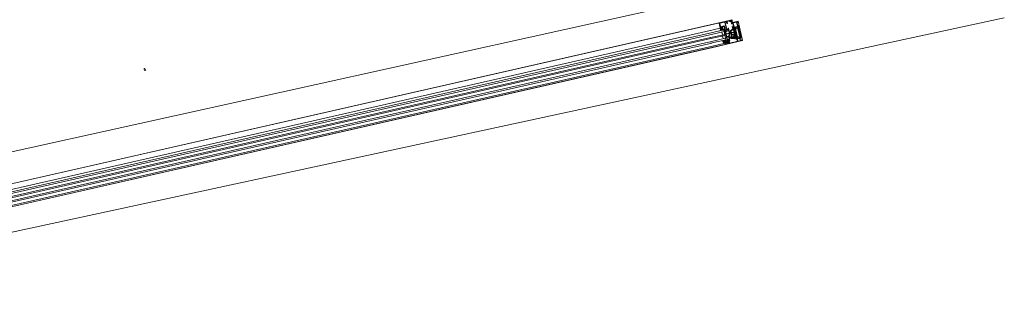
# Model space of a CAD drawing. Header units: millimetres. Extents: x -1662057 to -197461, y -941126 to 63888.
# Tile 155 of 209: x -1586002 to -1582296, y -316841 to -315755. Entities that reach past the tile are written whole.
import ezdxf

# ---------------------------------------------------------------- set-up
doc = ezdxf.new("R2010")
doc.units = ezdxf.units.MM
doc.layers.get('0').update_dxf_attribs({"linetype": 'CONTINUOUS'})
for name, color, linetype, lineweight in [('A-DETL-GENF', 92, 'CONTINUOUS', 5), ('A-GLAZ', 151, 'CONTINUOUS', 5), ('A-Wall', 252, 'CONTINUOUS', 0)]:
    doc.layers.add(name, color=color, linetype=linetype, lineweight=lineweight)

# ---------------------------------------------------------------- blocks, each defined once
blk = doc.blocks.new('Schueco_AWS-75-BS-SI__Family-01 - Logs - vitrīna 3 - pagrieziena daļa 1-3450264-Pirmā stāva plāns uz atzīmes 0_000 M1-150')
at = {"layer": 'A-DETL-GENF'}
for p, q in [((-2140, 102.5), (-2140, 27.5)), ((-2140, 102.5), (-2140, 27.5)), ((-2140, 102.5), (-2140, 27.5)), ((2140, 102.5), (-2140, 102.5)), ((2025, 102.5), (-2025, 102.5)), ((2025, 97.5), (-2025, 97.5)), ((2025, 85.5), (-2025, 85.5)), ((2025, 79.5), (-2025, 79.5)), ((2025, 68.5), (-2025, 68.5)), ((2025, 64.5), (-2025, 64.5)), ((2025, 53.5), (-2025, 53.5)), ((2025, 47.5), (-2025, 47.5)), ((2025, 38.5), (-2025, 38.5)), ((-2140, 27.5), (-2119, 27.5)), ((-2119, 17.5), (2119, 17.5)), ((2025, 17.5), (-2025, 17.5))]:
    blk.add_line(p, q, dxfattribs=at)
at = {"layer": 'A-GLAZ'}
for p, q in [((-2139.8, 91.5), (-2139.8, 90)), ((-2139.8, 89), (-2139.8, 87.1)), ((-2139.8, 51.2), (-2139.8, 86.3)), ((-2139.6, 89.7), (-2139.6, 89.3)), ((-2139.5, 86.8), (-2138.5, 86.8)), ((-2133.6, 92), (-2139.3, 92)), ((-2139.3, 86.8), (-2138.5, 86.8)), ((-2138.5, 84), (-2138.5, 75.1)), ((-2138.2, 87.1), (-2138.2, 89.5)), ((-2138.2, 87.1), (-2138.2, 89.5)), ((-2136.7, 84.5), (-2138, 84.5)), ((-2138, 74.6), (-2136.7, 74.6)), ((-2137.7, 90), (-2134.2, 90)), ((-2137.7, 90), (-2133.8, 90)), ((-2137.3, 100.7), (-2134.1, 100.7)), ((-2136.2, 75.1), (-2136.2, 84)), ((-2134.9, 85.9), (-2134.9, 51.6)), ((-2133.5, 88.5), (-2134.8, 86.2)), ((-2133.1, 99.7), (-2133.1, 92.5)), ((-2132.9, 82.3), (-2132.9, 55.3)), ((-2131.6, 92.2), (-2131.6, 100.4)), ((-2125.4, 83.8), (-2131.4, 83.8)), ((-2131.1, 100.9), (-2122.9, 100.9)), ((-2122.9, 91.7), (-2131.1, 91.7)), ((-2129.8, 90), (-2129, 90)), ((-2124, 86.2), (-2125.3, 88.5)), ((-2125, 90), (-2121.1, 90)), ((-2124.6, 90), (-2121.1, 90)), ((-2123.9, 51.6), (-2123.9, 85.9)), ((-2123.9, 55.3), (-2123.9, 82.3)), ((-2122.6, 84), (-2122.6, 75.1)), ((-2122.4, 100.4), (-2122.4, 92.2)), ((-2120.8, 84.5), (-2122.1, 84.5)), ((-2122.1, 74.6), (-2120.8, 74.6)), ((-2120.9, 92.4), (-2120.9, 99.1)), ((-2120.6, 89.5), (-2120.6, 87.1)), ((-2120.6, 89.5), (-2120.6, 87.1)), ((-2119.5, 91.9), (-2120.4, 91.9)), ((-2120.3, 86.8), (-2119.5, 86.8)), ((-2120.3, 86.8), (-2119.3, 86.8)), ((-2120.3, 75.1), (-2120.3, 84)), ((-2119.2, 89.3), (-2119.2, 89.7)), ((-2119, 90), (-2119, 91.4)), ((-2119, 87.1), (-2119, 89)), ((-2119, 86.3), (-2119, 85.5)), ((-2119, 82.8), (-2119, 79.8)), ((-2119, 77.1), (-2119, 51.2)), ((-2118.8, 85.3), (-2114.7, 85.3)), ((-2114.7, 77.3), (-2118.8, 77.3)), ((-2118.3, 90.7), (-2118.3, 91.2)), ((-2118.3, 80.9), (-2118.3, 81.6)), ((-2114.8, 88.8), (-2118, 90.2)), ((-2117.8, 82.5), (-2116.5, 83.3)), ((-2116.5, 79.2), (-2117.8, 80)), ((-2117.8, 76.4), (-2114.5, 76.4)), ((-2114.9, 81.8), (-2116.3, 81.9)), ((-2116.3, 80.7), (-2114.9, 80.8)), ((-2114.2, 84.8), (-2114.2, 83.9)), ((-2114.2, 78.6), (-2114.2, 77.8)), ((-2112.2, 82.9), (-2112.2, 86.5)), ((-2112.2, 79.7), (-2112.2, 75.9)), ((-2105.4, 82.4), (-2111.7, 82.4)), ((-2105.5, 80.2), (-2111.7, 80.2)), ((-2111.5, 86.9), (-2105.2, 84.2)), ((-2105.3, 74.1), (-2105, 79.6)), ((-2104.9, 83.7), (-2104.9, 82.8)), ((-2102.4, 82.3), (-2102.9, 70.8)), ((-2096.8, 82.5), (-2101.9, 82.8)), ((-2099.8, 61.4), (-2094.7, 77.1)), ((-2096.2, 80.6), (-2098.5, 80)), ((-2098.4, 79.7), (-2094.5, 79.7)), ((-2095.2, 77.7), (-2098.4, 77.7)), ((-2096.8, 66.1), (-2094.1, 74.4)), ((-2095.6, 82.4), (-2095.6, 81.3)), ((-2094, 80.2), (-2094, 85.5)), ((-2093.9, 86.4), (-2093, 91.7)), ((-2093.6, 74.7), (-2085.9, 74.7)), ((-2092.4, 76.8), (-2092.4, 85.2)), ((-2091.9, 85.7), (-2086.1, 85.7)), ((-2086.1, 76.3), (-2091.9, 76.3)), ((-2091.1, 98.1), (-2089.2, 95.8)), ((-2091, 88.8), (-2091, 88.5)), ((-2088.4, 97.2), (-2090, 99.1)), ((-2090, 87.5), (-2085, 87.5)), ((-2089, 95), (-2084.3, 95)), ((-2085.6, 85.2), (-2085.6, 76.8)), ((-2085.4, 74.2), (-2085.4, 65.9)), ((-2085, 92.4), (-2085, 92.8)), ((-2084.2, 92.2), (-2084.8, 92.2)), ((-2084, 94.7), (-2084, 92.4)), ((-2084, 86.5), (-2084, 55)), ((-2083.6, 98.2), (-2083.6, 98)), ((-2082.6, 98.7), (-2083.1, 98.7)), ((-2083.1, 97.5), (-2080.3, 97.5)), ((-2082.1, 100), (-2082.1, 99.2)), ((-2072.5, 89.2), (-2080.7, 89.2)), ((-2020, 79.5), (-2080, 79.5)), ((-2079.8, 101), (-2075.8, 101)), ((-2079.8, 92.8), (-2075.5, 92.8)), ((-2077.1, 88.5), (-2075.2, 88.5)), ((-2075.3, 97.5), (-2074, 97.5)), ((-2075.2, 90.6), (-2075.2, 92.2)), ((-2075, 92.3), (-2075, 91)), ((-2073.2, 90.3), (-2074.9, 90.3)), ((-2074.5, 90.5), (-2073.5, 90.5)), ((-2074, 102.5), (-2020, 102.5)), ((-2074, 97.5), (-2020, 97.5)), ((-2073.5, 98), (-2073.5, 102)), ((-2073, 91), (-2073, 92)), ((-2072.9, 92), (-2072.9, 90.6)), ((-2071, 92.3), (-2072.6, 92.3)), ((-2072.5, 92.5), (-2071.5, 92.5)), ((-2071.8, 89.8), (-2072, 89.5)), ((-2069.8, 90), (-2071.4, 90)), ((-2071, 93), (-2071, 93.3)), ((-2070.7, 93.2), (-2070.7, 92.6)), ((-2139.8, 48.5), (-2139.8, 50.4)), ((-2139.8, 43), (-2139.8, 47.5)), ((-2139.6, 47.8), (-2139.6, 48.2)), ((-2139.5, 50.7), (-2138.5, 50.7)), ((-2138.5, 50.7), (-2139.3, 50.7)), ((-2138.5, 73.1), (-2138.5, 64.4)), ((-2138.5, 62.4), (-2138.5, 53.6)), ((-2138.2, 48), (-2138.2, 50.4)), ((-2138.2, 50.4), (-2138.2, 48)), ((-2136.7, 73.6), (-2138, 73.6)), ((-2138, 63.9), (-2136.7, 63.9)), ((-2136.7, 62.9), (-2138, 62.9)), ((-2138, 53.1), (-2136.7, 53.1)), ((-2134.2, 47.5), (-2137.7, 47.5)), ((-2137.7, 47.5), (-2133.8, 47.5)), ((-2136, 45.5), (-2137.3, 45.5)), ((-2136.2, 64.4), (-2136.2, 73.1)), ((-2136.2, 53.6), (-2136.2, 62.4)), ((-2135, 37.5), (-2135, 44.5)), ((-2134.8, 51.3), (-2133.5, 49)), ((-2133.5, 29.6), (-2133.5, 45.3)), ((-2133, 45.8), (-2121, 45.8)), ((-2131.4, 53.8), (-2125.4, 53.8)), ((-2129.8, 47.5), (-2129, 47.5)), ((-2125.3, 49), (-2124, 51.3)), ((-2125, 47.5), (-2121.1, 47.5)), ((-2121.1, 47.5), (-2124.6, 47.5)), ((-2122.6, 73.1), (-2122.6, 64.4)), ((-2122.6, 62.4), (-2122.6, 53.6)), ((-2120.8, 73.6), (-2122.1, 73.6)), ((-2122.1, 63.9), (-2120.8, 63.9)), ((-2120.8, 62.9), (-2122.1, 62.9)), ((-2122.1, 53.1), (-2120.8, 53.1)), ((-2120.6, 50.4), (-2120.6, 48)), ((-2120.6, 48), (-2120.6, 50.4)), ((-2120.5, 45.3), (-2120.5, 29.6)), ((-2120.3, 64.4), (-2120.3, 73.1)), ((-2120.3, 53.6), (-2120.3, 62.4)), ((-2119.5, 50.7), (-2120.3, 50.7)), ((-2120.3, 50.7), (-2119.3, 50.7)), ((-2119.2, 48.2), (-2119.2, 47.8)), ((-2119, 50.4), (-2119, 48.5)), ((-2119, 47.5), (-2119, 47.3)), ((-2119, 44.5), (-2119, 37.5)), ((-2116.7, 45.5), (-2118, 45.5)), ((-2115.9, 73.4), (-2115.9, 66.2)), ((-2115.9, 63), (-2115.9, 53.6)), ((-2114.2, 73.9), (-2115.4, 73.9)), ((-2115.4, 65.7), (-2106.1, 65.7)), ((-2106.3, 63.5), (-2115.4, 63.5)), ((-2115.2, 53.2), (-2106.3, 57.3)), ((-2114.2, 47.5), (-2114.2, 43)), ((-2105.2, 55), (-2114, 50.9)), ((-2111.1, 73.7), (-2105.8, 73.7)), ((-2105.9, 71.5), (-2111.1, 71.5)), ((-2106, 57.7), (-2105.8, 62.9)), ((-2105.6, 66.1), (-2105.4, 70.9)), ((-2103.5, 58.3), (-2103.5, 57.6)), ((-2103, 69), (-2103.4, 60.1)), ((-2102, 58.8), (-2103, 58.8)), ((-2102.9, 59.6), (-2102, 59.6)), ((-2101.9, 69.5), (-2102.5, 69.5)), ((-2102.4, 70.3), (-2101.9, 70.3)), ((-2101.9, 59.5), (-2101.9, 58.9)), ((-2101.8, 70.2), (-2101.8, 69.6)), ((-2099.9, 55), (-2099.9, 60.7)), ((-2096.4, 52.9), (-2099.3, 54.1)), ((-2099, 51.3), (-2099, 53.4)), ((-2098.5, 53.7), (-2096.4, 52.9)), ((-2097.7, 44.5), (-2098.5, 44.5)), ((-2098.3, 57.6), (-2098.3, 61.1)), ((-2098.2, 61.7), (-2097.6, 63.5)), ((-2093.5, 54), (-2097.6, 56.3)), ((-2096.3, 52.7), (-2097.4, 50.3)), ((-2097.2, 50), (-2085.9, 50)), ((-2097.2, 47), (-2097.2, 45)), ((-2097, 51.1), (-2096.3, 52.7)), ((-2096.7, 64.2), (-2086.4, 64.2)), ((-2092.5, 47.5), (-2096.7, 47.5)), ((-2085.9, 65.4), (-2096.3, 65.4)), ((-2086.4, 50), (-2096.3, 50)), ((-2092, 21), (-2092, 47)), ((-2086.2, 56.5), (-2090.5, 54)), ((-2090.2, 20.2), (-2090.2, 47.7)), ((-2089.7, 48.2), (-2086.3, 48.2)), ((-2087.2, 53.1), (-2085.9, 50.9)), ((-2085.8, 47.7), (-2085.8, 34.7)), ((-2085.4, 63.2), (-2085.4, 57.8)), ((-2078.8, 44.9), (-2084.2, 44.9)), ((-2020, 53.5), (-2080, 53.5)), ((-2078.3, 39.1), (-2078.3, 44.4)), ((-2077.6, 35.5), (-2077.6, 38)), ((-2077.1, 38.5), (-2075.8, 38.5)), ((-2076.9, 47), (-2076.7, 46.4)), ((-2075.9, 46.4), (-2075.7, 47)), ((-2075.2, 37.2), (-2075.3, 37.2)), ((-2074.9, 47), (-2074.7, 46.4)), ((-2074.9, 38.8), (-2074.9, 37.5)), ((-2074.1, 39.1), (-2074.1, 37.2)), ((-2073.9, 46.4), (-2073.7, 47)), ((-2073, 39.6), (-2073.6, 39.6)), ((-2072.9, 47), (-2072.7, 46.4)), ((-2072.5, 37.2), (-2072.5, 39.1)), ((-2071.9, 46.4), (-2071.7, 47)), ((-2071.7, 37.5), (-2071.7, 38.8)), ((-2071.3, 37.2), (-2071.4, 37.2)), ((-2070.9, 46.9), (-2070.9, 46.5)), ((-2070.8, 38.5), (-2069.5, 38.5)), ((-2069, 38), (-2069, 19)), ((-2068.3, 38.4), (-2067.9, 44.5)), ((-2068.3, 38.5), (-2020, 38.5)), ((-2067.9, 47.3), (-2065.2, 47.3)), ((-2066.3, 46.3), (-2065.2, 46.5)), ((-2137.3, 29.2), (-2136, 29.2)), ((-2135, 30.2), (-2135, 36.5)), ((-2121, 29.1), (-2133, 29.1)), ((-2119, 36.5), (-2119, 30.5)), ((-2118.7, 22.9), (-2118.1, 26.2)), ((-2116.4, 22.3), (-2118.2, 22.3)), ((-2118, 29.5), (-2116.7, 29.5)), ((-2117.6, 24.8), (-2117.8, 23.6)), ((-2117.6, 23.4), (-2116.2, 23.4)), ((-2113.4, 23.4), (-2117.5, 24.9)), ((-2070.5, 17.5), (-2117.5, 17.5)), ((-2117.3, 25.7), (-2112.2, 23.9)), ((-2117.2, 20.7), (-2116.3, 20.9)), ((-2116.3, 19.6), (-2117.2, 20.3)), ((-2116.5, 19), (-2112.5, 19)), ((-2116.2, 21.1), (-2116.2, 22.2)), ((-2115.7, 22.9), (-2115.7, 22.4)), ((-2115.7, 21.2), (-2115.7, 20.4)), ((-2113.2, 19.4), (-2115.7, 19.4)), ((-2115.6, 22.3), (-2113.4, 22.3)), ((-2115.5, 20.2), (-2113.5, 20.2)), ((-2113.7, 21.6), (-2115.3, 21.6)), ((-2113.3, 22.4), (-2113.3, 23.2)), ((-2113.3, 20.4), (-2113.3, 21.2)), ((-2112.8, 22.2), (-2112.8, 21.1)), ((-2111.8, 22.3), (-2112.7, 22.3)), ((-2112.7, 20.9), (-2111.8, 20.7)), ((-2111.8, 20.4), (-2112.5, 19.7)), ((-2112, 22), (-2109.2, 22)), ((-2111.5, 23), (-2111.5, 22.6)), ((-2110, 20.5), (-2110, 20)), ((-2109.2, 21), (-2109.5, 21)), ((-2109.5, 19.5), (-2098.2, 19.5)), ((-2099, 21.5), (-2099, 26)), ((-2098.5, 26.5), (-2097.7, 26.5)), ((-2098.2, 21), (-2098.5, 21)), ((-2097.7, 20), (-2097.7, 20.5)), ((-2097.2, 26), (-2097.2, 24)), ((-2096.7, 23.5), (-2096.2, 23.5)), ((-2095.7, 23), (-2095.7, 20)), ((-2095.2, 19.5), (-2093.5, 19.5)), ((-2071.7, 19.7), (-2089.7, 19.7)), ((-2084.3, 33.2), (-2071.7, 33.2)), ((-2083.5, 35), (-2078.1, 35)), ((-2075.5, 36.7), (-2074.5, 35.6)), ((-2075.3, 35), (-2071.3, 35)), ((-2074.1, 35.5), (-2072.5, 35.5)), ((-2073.6, 36.7), (-2073, 36.7)), ((-2072.1, 35.6), (-2071.1, 36.7)), ((-2071.2, 32.7), (-2071.2, 20.2)), ((-2070.5, 17.5), (-2020, 17.5))]:
    blk.add_line(p, q, dxfattribs=at)
at = {"layer": 'A-GLAZ', "flags": 128}
for points in [[(-2074, 102.5), (-2140, 102.5), (-2140, 99.1), (-2138.9, 98), (-2138.3, 98), (-2138.3, 99.7)], [(-2133.3, 89.5), (-2133.3, 88.8), (-2134.7, 86.4)], [(-2124.1, 86.4), (-2125.5, 88.8), (-2125.5, 89.5)], [(-2119.9, 100.1), (-2113.9, 100.5), (-2082.6, 100.5)], [(-2116.7, 48.1), (-2118.3, 49), (-2118.3, 75.9)], [(-2114.9, 83), (-2115.7, 82.8), (-2115.7, 83.8), (-2118, 83.8)], [(-2118, 78.8), (-2115.7, 78.8), (-2115.7, 79.8), (-2114.9, 79.6)], [(-2117.6, 91.7), (-2107.7, 87.3), (-2099.7, 84.4), (-2096.4, 83.4)], [(-2116.1, 83.2), (-2116, 82.7), (-2114.2, 82.7), (-2114.2, 87.9)], [(-2114.2, 76.7), (-2114.2, 79.9), (-2116, 79.9), (-2116.1, 79.3)], [(-2101.7, 81.6), (-2098.8, 82), (-2097, 81.7), (-2096.7, 81.7)], [(-2074, 95), (-2083.7, 95), (-2083.7, 94.2), (-2083.4, 93.7), (-2083.4, 92.2), (-2085.3, 92.2), (-2085.3, 92.7), (-2085.8, 92.7), (-2090.1, 89.3)], [(-2088.5, 88.5), (-2085.1, 89.8), (-2082.8, 89.8)], [(-2088.2, 95.4), (-2086.4, 95.8), (-2074.7, 95.8)], [(-2074.1, 97.3), (-2086.5, 97.3), (-2087.9, 97)], [(-2085.2, 93), (-2086, 93), (-2087.7, 92.7)], [(-2079.8, 98), (-2079.8, 98.5), (-2080.8, 98.5), (-2080.8, 100)], [(-2020, 47.5), (-2080, 47.5), (-2080, 85.5), (-2020, 85.5)], [(-2071, 79.5), (-2071, 68.5), (-2080, 68.5), (-2020, 68.5)], [(-2074.8, 100), (-2074.8, 98.5), (-2075.8, 98.5), (-2075.8, 98)], [(-2072.4, 88.5), (-2069.7, 88.2), (-2069.5, 88.2)], [(-2068.2, 90.9), (-2068.6, 92.3), (-2068.8, 93.2)], [(-2138.3, 44.5), (-2138.3, 42), (-2138.8, 42)], [(-2133.3, 48), (-2133.3, 48.7), (-2134.7, 51.1)], [(-2124.1, 51.1), (-2125.5, 48.7), (-2125.5, 48)], [(-2118.7, 47.2), (-2115.7, 47.2), (-2115.7, 48), (-2114.7, 48)], [(-2114.3, 50.5), (-2114.3, 48.5), (-2116, 48.5)], [(-2115.2, 42), (-2115.7, 42), (-2115.7, 44.5)], [(-2099, 45), (-2099, 50), (-2098.8, 50.8)], [(-2085.7, 50.2), (-2085.7, 50.6), (-2087.1, 53.1)], [(-2084.1, 54.7), (-2085.5, 54), (-2087, 53.5)], [(-2087, 53.5), (-2085.5, 53.9), (-2084.6, 54.4)], [(-2084.2, 46.1), (-2078.3, 46.1), (-2077.6, 47.1)], [(-2084, 54.1), (-2084, 50), (-2084, 35.5)], [(-2071, 53.5), (-2071, 64.5), (-2080, 64.5), (-2020, 64.5)], [(-2078, 38.8), (-2077.3, 38.8), (-2077.3, 41.5), (-2077.3, 38.8), (-2075.9, 38.8)], [(-2075.3, 38), (-2075.3, 37.5), (-2076.3, 37.5), (-2076.3, 36)], [(-2070.3, 36), (-2070.3, 37.5), (-2071.3, 37.5), (-2071.3, 38)], [(-2070.7, 38.8), (-2068.7, 38.8), (-2068.7, 38)], [(-2115.7, 30.5), (-2115.7, 32), (-2115.1, 32), (-2114, 30.9), (-2114, 27.5), (-2140, 27.5), (-2140, 30.9), (-2138.9, 32), (-2138.3, 32), (-2138.3, 30.2)], [(-2119, 19), (-2119, 22), (-2117, 22)], [(-2116.5, 21.5), (-2116.5, 21), (-2117.5, 21), (-2117.5, 20)], [(-2111.5, 20), (-2111.5, 21), (-2112.5, 21), (-2112.5, 21.5)]]:
    blk.add_lwpolyline(points, dxfattribs=at)
for points in [[(-2076.8, 42), (-2075.7, 42)], [(-2075.3, 42.2), (-2074.9, 42.9)], [(-2074.4, 43.2), (-2072.2, 43.2)], [(-2071.7, 42.9), (-2071.3, 42.2)], [(-2070.9, 42), (-2070.1, 42)], [(-2069.7, 42.4), (-2069.7, 43.1)], [(-2065.3, 47.1), (-2065, 47.2)]]:
    blk.add_lwpolyline(points, close=True, dxfattribs=at)
at = {"layer": 'A-GLAZ'}
for centre, radius, start, end in [((-2139.3, 91.5), 0.5, 90.0004, 179.9997), ((-2139.9, 89.7), 0.279, 358.8526, 73.5472), ((-2139.9, 89.3), 0.279, 286.435, 1.1534), ((-2139.5, 87.1), 0.3, 180, 270), ((-2139.3, 86.3), 0.5, 89.9976, 179.9982), ((-2138.5, 87.1), 0.3, 269.9979, 359.9979), ((-2138.5, 87.1), 0.3, 270, 360), ((-2138, 84), 0.5, 89.9981, 180), ((-2138, 75.1), 0.5, 180, 270.0019), ((-2137.3, 99.7), 1, 89.9982, 180.0018), ((-2137.7, 89.5), 0.5, 89.9976, 179.9982), ((-2137.7, 89.5), 0.5, 89.8886, 179.9969), ((-2136.7, 84), 0.5, 359.9996, 90.0004), ((-2136.7, 75.1), 0.5, 269.9996, 0.0004), ((-2134.4, 85.9), 0.5, 149.9979, 179.9979), ((-2134.6, 86.3), 0.137, 155.5883, 284.2772), ((-2134.9, 91.1), 4.88, 274.5992, 341.2378), ((-2134.4, 89), 1, 327.2709, 81.8163), ((-2134.1, 99.7), 1, 0.0011, 89.9989), ((-2133.8, 89.5), 0.5, 359.9994, 90.0015), ((-2133.6, 92.5), 0.5, 269.9996, 0.0004), ((-2131.4, 82.3), 1.5, 90, 180), ((-2131.1, 100.4), 0.5, 90, 180), ((-2131.1, 92.2), 0.5, 180, 270), ((-2129.8, 89.5), 0.5, 89.9989, 180.0011), ((-2129, 89.5), 0.5, 0, 90), ((-2123.9, 91.1), 4.88, 198.732, 265.431), ((-2125, 89.5), 0.5, 89.9985, 180.0006), ((-2124.4, 89), 1, 98.1795, 212.7249), ((-2125.4, 82.3), 1.5, 360, 90), ((-2124.2, 86.3), 0.137, 255.077, 25.0575), ((-2124.4, 85.9), 0.5, 359.998, 29.9979), ((-2122.9, 100.4), 0.5, 0, 90), ((-2122.9, 92.2), 0.5, 270, 360), ((-2122.1, 84), 0.5, 90, 180), ((-2122.1, 75.1), 0.5, 179.9996, 270.0004), ((-2121.1, 89.5), 0.5, 359.9976, 89.9982), ((-2121.1, 89.5), 0.5, 0.0031, 89.9969), ((-2119.9, 99.1), 1, 92.204, 180), ((-2120.4, 92.4), 0.5, 180, 270), ((-2120.8, 84), 0.5, 360, 90), ((-2120.8, 75.1), 0.5, 269.9981, 360), ((-2120.3, 87.1), 0.3, 179.9979, 269.9979), ((-2120.3, 87.1), 0.3, 180, 270), ((-2119.5, 91.4), 0.5, 360, 90), ((-2119.5, 86.3), 0.5, 359.9976, 89.9982), ((-2119.3, 87.1), 0.3, 270, 360), ((-2118.9, 89.7), 0.319, 111.7624, 175.818), ((-2118.9, 89.3), 0.319, 184.1759, 248.2357), ((-2118.8, 85.5), 0.2, 180, 270), ((-2118, 82.8), 1, 90.0975, 179.7659), ((-2118, 79.8), 1, 180.2299, 269.9025), ((-2118.8, 77.1), 0.204, 90.4851, 178.8441), ((-2117.8, 91.2), 0.5, 66.638, 179.9335), ((-2117.8, 90.7), 0.5, 179.9335, 246.0791), ((-2117.3, 81.6), 1, 119.9908, 180.0076), ((-2117.3, 80.9), 1, 180.0119, 240.0087), ((-2117.8, 75.9), 0.5, 90, 180), ((-2116.3, 81.3), 0.6, 85.9039, 274.0961), ((-2116.4, 83.1), 0.3, 22.4937, 112.5037), ((-2116.4, 79.5), 0.3, 247.4975, 337.5013), ((-2115.2, 83.9), 1, 285, 360), ((-2114.9, 81.3), 0.5, 274.0961, 85.9039), ((-2115.2, 78.6), 1, 360, 75), ((-2115.2, 87.9), 1, 0, 66.3684), ((-2114.7, 84.8), 0.5, 360, 90), ((-2114.7, 77.8), 0.5, 270, 0), ((-2114.5, 76.7), 0.3, 270, 360), ((-2114.2, 75.9), 2, 270, 360), ((-2111.7, 86.5), 0.5, 66.7819, 180), ((-2111.7, 82.9), 0.5, 180, 270), ((-2111.7, 79.7), 0.5, 90, 180), ((-2105.8, 74.2), 0.5, 270, 357.5), ((-2105.5, 79.7), 0.5, 357.5, 90), ((-2105.4, 82.9), 0.5, 270, 357.5), ((-2105.4, 83.7), 0.5, 357.5, 66.7819), ((-2101.9, 82.3), 0.5, 86.7828, 177.5), ((-2101.6, 81.3), 0.3, 97.9997, 214.5977), ((-2099.4, 82.8), 3, 214.5977, 288.0084), ((-2098.4, 78.7), 1, 90, 270), ((-2096.9, 82.1), 0.426, 290.759, 74.2751), ((-2096.8, 82.2), 1.19, 6.2497, 71.3444), ((-2096.4, 81.4), 0.792, 281.7277, 353.2017), ((-2095.2, 77.2), 0.5, 342, 90), ((-2094.5, 80.2), 0.5, 270, 0), ((-2093.6, 74.2), 0.5, 90, 162), ((-2089, 85.5), 5, 170, 180), ((-2089, 91), 4, 90, 170), ((-2091.9, 85.2), 0.5, 90, 180), ((-2091.9, 76.8), 0.5, 180, 270), ((-2090.5, 98.6), 0.75, 40.2837, 220.2837), ((-2087, 88.8), 4, 100, 180), ((-2090, 88.5), 1, 180, 270), ((-2089.5, 88.5), 1, 126, 360), ((-2088.4, 96.4), 1, 220.2837, 281.9152), ((-2088, 97.5), 0.5, 220.2837, 281.9152), ((-2086.1, 85.2), 0.5, 0, 90), ((-2086.1, 76.8), 0.5, 270, 0), ((-2085.9, 74.2), 0.5, 0, 90), ((-2085.2, 92.8), 0.2, 0, 90), ((-2084.8, 92.4), 0.2, 180, 270), ((-2085, 86.5), 1, 360, 90), ((-2084.3, 94.7), 0.3, 360, 90), ((-2084.2, 92.4), 0.2, 270, 0), ((-2083.1, 98.2), 0.5, 90, 180), ((-2083.1, 98), 0.5, 180, 270), ((-2082.8, 91.3), 1.5, 269.9705, 0.0295), ((-2082.6, 100), 0.5, 0.0019, 89.9981), ((-2082.6, 99.2), 0.5, 270.004, 359.996), ((-2079.8, 91.3), 1.5, 89.9703, 180.0297), ((-2080.4, 89.5), 0.5, 102.9176, 245.2451), ((-2079.8, 100), 1, 90.0044, 179.9956), ((-2081.8, 86.4), 3, 42.7933, 65.2451), ((-2084.2, 103.5), 14, 285.3017, 308.0756), ((-2080.3, 98), 0.5, 269.9934, 0.0066), ((-2073, 94.5), 9.05, 222.7933, 256.6566), ((-2077.1, 88.2), 0.3, 90, 227.3578), ((-2073.5, 92.1), 5.57, 227.3578, 257.8089), ((-2075.8, 100), 1, 359.9979, 90.0021), ((-2075.3, 98), 0.5, 180.0042, 269.9958), ((-2075.5, 92.3), 0.5, 359.9702, 90.0298), ((-2075.5, 92.2), 0.303, 353.7735, 103.4835), ((-2074.9, 90.6), 0.3, 180.0044, 269.9985), ((-2075.2, 88), 0.5, 39.4075, 90), ((-2074.9, 86.2), 0.49, 252.986, 64.8828), ((-2074.5, 91), 0.5, 179.9704, 270.0296), ((-2069.2, 92.9), 7.25, 219.4075, 264.3784), ((-2075.1, 90.8), 5.04, 29.7918, 85.0355), ((-2074.1, 91.8), 5.5, 14, 90), ((-2074, 102), 0.5, 0.0077, 89.9923), ((-2074, 98), 0.5, 270.0077, 359.9923), ((-2074, 91.4), 3.6, 36.2493, 90), ((-2073.5, 91), 0.5, 269.9704, 0.0296), ((-2073.2, 90.6), 0.3, 270.0004, 359.9996), ((-2072.5, 92), 0.5, 89.9702, 180.0298), ((-2072.6, 92), 0.3, 90.0015, 179.9956), ((-2072.5, 88.2), 0.3, 84.9976, 230.969), ((-2068.7, 92.9), 6.32, 230.969, 259.52), ((-2072.5, 89.7), 0.5, 270, 330), ((-2071.4, 89.5), 0.5, 90, 150), ((-2071.5, 93), 0.5, 269.9709, 0.0289), ((-2071.5, 93.3), 0.5, 0, 36.2493), ((-2071, 92.6), 0.3, 270, 0.0004), ((-2071, 93.2), 0.3, 0.0004, 29.7918), ((-2069.9, 86.2), 0.465, 262.4718, 80.292), ((-2069.8, 89), 1, 30.0504, 90), ((-2062.3, 96.6), 11.1, 229.413, 258.4424), ((-2062.6, 93.2), 7.3, 210.0504, 258.7144), ((-2062, 92.5), 6.38, 194.4525, 249.4982), ((-2064.4, 86.1), 0.4, 254.9987, 69.4982), ((-2139.3, 51.2), 0.5, 179.9976, 269.9982), ((-2139.5, 50.4), 0.3, 90, 180), ((-2139.9, 48.2), 0.279, 358.8466, 73.565), ((-2139.9, 47.8), 0.278, 286.3442, 1.1823), ((-2138.8, 43), 1, 180.002, 269.998), ((-2138, 73.1), 0.5, 90, 180), ((-2138, 64.4), 0.5, 180, 270), ((-2138, 62.4), 0.5, 89.9981, 180), ((-2138, 53.6), 0.5, 180, 270), ((-2138.5, 50.4), 0.3, 359.9979, 89.9979), ((-2138.5, 50.4), 0.3, 0, 90), ((-2137.3, 44.5), 1, 90.0012, 179.9989), ((-2137.7, 48), 0.5, 179.9976, 269.9982), ((-2137.7, 48), 0.5, 180.0031, 269.9969), ((-2136.7, 73.1), 0.5, 0, 90), ((-2136.7, 64.4), 0.5, 270, 0), ((-2136.7, 62.4), 0.5, 359.9996, 90.0004), ((-2136.7, 53.6), 0.5, 270, 0), ((-2136, 44.5), 1, 359.9982, 90.0018), ((-2135.5, 37), 0.725, 316.3959, 43.6041), ((-2134.4, 51.6), 0.5, 179.998, 209.9979), ((-2134.6, 51.2), 0.137, 75.0734, 205.0612), ((-2134.9, 46.4), 4.88, 18.7322, 85.4308), ((-2134.4, 48.5), 1, 278.1795, 32.7249), ((-2133.8, 48), 0.5, 269.9985, 0.0006), ((-2133, 45.3), 0.5, 90.0003, 179.9997), ((-2131.4, 55.3), 1.5, 180, 270), ((-2129.8, 48), 0.5, 180, 270), ((-2129, 48), 0.5, 269.9996, 0.0004), ((-2123.9, 46.4), 4.88, 94.5992, 161.2378), ((-2125, 48), 0.5, 179.9994, 270.0015), ((-2125.4, 55.3), 1.5, 270, 0), ((-2124.4, 48.5), 1, 147.2709, 261.8163), ((-2124.2, 51.2), 0.137, 335.5932, 104.2723), ((-2124.4, 51.6), 0.5, 329.9979, 359.9979), ((-2122.1, 73.1), 0.5, 90, 180), ((-2122.1, 64.4), 0.5, 180, 270), ((-2122.1, 62.4), 0.5, 89.9996, 180.0004), ((-2122.1, 53.6), 0.5, 179.9996, 270.0004), ((-2121.1, 48), 0.5, 269.9976, 359.9982), ((-2121.1, 48), 0.5, 270.0031, 359.9969), ((-2121, 45.3), 0.5, 0.0003, 89.9997), ((-2120.8, 73.1), 0.5, 360, 90), ((-2120.8, 64.4), 0.5, 270, 360), ((-2120.8, 62.4), 0.5, 0, 90.0019), ((-2120.8, 53.6), 0.5, 269.9981, 360), ((-2120.3, 50.4), 0.3, 89.9979, 179.9979), ((-2120.3, 50.4), 0.3, 90, 180), ((-2119.5, 51.2), 0.5, 269.9976, 359.9982), ((-2119.3, 50.4), 0.3, 0, 90), ((-2118.9, 48.2), 0.319, 111.7768, 175.8116), ((-2118.9, 47.8), 0.319, 184.1823, 248.2355), ((-2118.5, 37), 0.725, 136.3884, 223.6116), ((-2118.7, 47.5), 0.299, 209.9581, 270.1221), ((-2118, 44.5), 1, 90.0034, 179.9966), ((-2116.5, 48.5), 0.5, 240, 0), ((-2116.7, 44.5), 1, 0.005, 89.995), ((-2115.4, 73.4), 0.5, 90, 180), ((-2115.4, 66.2), 0.5, 180, 270), ((-2115.4, 63), 0.5, 90, 180), ((-2115.4, 53.6), 0.5, 180, 295), ((-2115.2, 43), 1, 270.005, 359.995), ((-2114.7, 47.5), 0.5, 359.9974, 90.0035), ((-2113.8, 50.5), 0.5, 115, 180), ((-2111.1, 72.6), 1.1, 90, 270), ((-2106.3, 63), 0.5, 357.5, 90), ((-2106.5, 57.8), 0.5, 295, 357.5), ((-2106.1, 66.2), 0.5, 270, 357.5), ((-2105.9, 71), 0.5, 357.5, 90), ((-2106.5, 57.8), 3, 295, 357.5), ((-2103, 58.3), 0.5, 90, 177.5), ((-2102.9, 60.1), 0.5, 177.5, 270), ((-2102.5, 69), 0.5, 90, 177.4663), ((-2102.4, 70.8), 0.5, 177.4663, 270), ((-2102, 59.5), 0.1, 0, 90), ((-2102, 58.9), 0.1, 270, 360), ((-2101.9, 70.2), 0.1, 0, 90), ((-2101.9, 69.6), 0.1, 270, 0), ((-2097.9, 60.7), 2, 162, 180.0019), ((-2098.9, 55), 1, 180.0019, 248.0262), ((-2098.6, 53.4), 0.4, 68.0262, 180), ((-2098.7, 51.3), 0.3, 180, 232.0952), ((-2098.5, 45), 0.5, 180.0061, 269.9939), ((-2099.1, 50.8), 0.3, 344, 52.0952), ((-2096.3, 61.1), 2, 162, 180), ((-2096.8, 57.6), 1.5, 180, 240), ((-2097.7, 45), 0.5, 270.0025, 359.9975), ((-2096.7, 63.2), 1, 90, 162), ((-2097.2, 50.2), 0.2, 155.859, 270.82), ((-2096.7, 47), 0.5, 90.0006, 179.9994), ((-2096.3, 50.8), 0.75, 155.859, 270), ((-2096.3, 65.9), 0.5, 162, 270), ((-2096.5, 52.8), 0.2, 335.859, 68.0262), ((-2096.5, 52.7), 0.2, 335.859, 68.0262), ((-2092, 56.6), 3, 240, 300), ((-2092.5, 47), 0.5, 359.9976, 90.0024), ((-2089.7, 47.7), 0.5, 90, 180), ((-2086.9, 53.2), 0.3, 106, 210.143), ((-2086.9, 53.2), 0.3, 106, 210.1792), ((-2086.4, 63.2), 1, 0, 90), ((-2086.4, 50.6), 0.6, 270, 30.143), ((-2086.3, 47.7), 0.5, 0, 90), ((-2086.9, 57.8), 1.5, 300, 0), ((-2085.9, 65.9), 0.5, 270, 0), ((-2085.9, 50.2), 0.192, 267.4778, 1.0444), ((-2084.2, 45.5), 0.6, 90, 270), ((-2084.4, 54.1), 0.4, 0, 120), ((-2084.3, 55), 0.3, 300, 3.8138), ((-2078.8, 44.4), 0.5, 0.0004, 89.9997), ((-2078, 39.1), 0.3, 180.0004, 270), ((-2077.3, 46.9), 0.4, 14.9995, 150.0003), ((-2077.1, 38), 0.5, 90, 180), ((-2076.8, 41.5), 0.5, 90, 180), ((-2076.8, 41.5), 0.5, 90, 180), ((-2076.3, 46.5), 0.4, 195.0002, 344.9998), ((-2075.4, 38.8), 0.5, 359.9994, 179.9994), ((-2075.8, 38), 0.5, 359.9976, 90.0024), ((-2075.3, 46.9), 0.4, 14.9996, 165.0004), ((-2075.7, 42.5), 0.5, 270, 330), ((-2075.7, 42.5), 0.5, 270, 330), ((-2075.3, 36.9), 0.3, 89.9999, 225.0019), ((-2075.2, 37.5), 0.3, 270, 360), ((-2074.4, 42.7), 0.5, 90, 150), ((-2074.4, 42.7), 0.5, 90, 150), ((-2074.3, 46.5), 0.4, 195.0002, 344.9998), ((-2073.6, 39.1), 0.5, 89.9989, 180.0011), ((-2073.6, 37.2), 0.5, 179.9979, 270.0021), ((-2073.3, 46.9), 0.4, 14.9996, 165.0004), ((-2073, 39.1), 0.5, 359.9989, 90.0011), ((-2073, 37.2), 0.5, 269.9979, 0.0021), ((-2072.3, 46.5), 0.4, 195.0002, 344.9998), ((-2072.2, 42.7), 0.5, 30, 90), ((-2072.2, 42.7), 0.5, 30, 90), ((-2071.3, 46.9), 0.4, 359.9998, 165.0003), ((-2071.2, 38.8), 0.5, 360, 180), ((-2071.4, 37.5), 0.3, 180, 270), ((-2070.9, 42.5), 0.5, 210, 270), ((-2070.9, 42.5), 0.5, 210, 270), ((-2070.8, 38), 0.5, 89.9971, 180.0029), ((-2071.3, 36.9), 0.3, 315.0034, 89.9945), ((-2070.5, 46.5), 0.4, 180, 319.6792), ((-2067.9, 44.3), 3, 89.9987, 139.6802), ((-2070.1, 42.4), 0.437, 270, 0), ((-2070.1, 42.4), 0.437, 270, 0), ((-2065.9, 43.1), 3.82, 94.1518, 180), ((-2065.9, 43.1), 3.82, 94.1518, 180), ((-2069.5, 38), 0.5, 0.0006, 89.9994), ((-2068.7, 38.4), 0.4, 270.0001, 359.9994), ((-2065.9, 44.3), 2, 101.0025, 176), ((-2066.5, 50.3), 3.43, 275.6011, 291.0537), ((-2066.5, 50.3), 3.43, 275.6011, 291.0537), ((-2065.2, 46.9), 0.4, 52.0139, 90.0809), ((-2065.2, 46.9), 0.4, 281.0106, 52.0139), ((-2137.3, 30.2), 1, 180.0032, 269.9967), ((-2136, 30.2), 1, 270.0003, 359.9997), ((-2133, 29.6), 0.5, 180.0003, 269.9997), ((-2121, 29.6), 0.5, 270.0003, 359.9997), ((-2118, 30.5), 1, 180.0027, 269.9969), ((-2117.5, 19), 1.5, 180.0023, 269.9977), ((-2118.2, 22.8), 0.5, 170.0664, 270.0002), ((-2116.7, 25.8), 1.5, 54.9124, 164.2931), ((-2117.6, 23.6), 0.2, 178.1351, 270.001), ((-2117.5, 24.8), 0.1, 69.6878, 169.6777), ((-2116.5, 20), 1, 180.0037, 269.9963), ((-2116.7, 25.8), 0.686, 53.8588, 179.5157), ((-2117.2, 25.8), 0.15, 172.504, 250.9838), ((-2117.1, 20.5), 0.2, 105.0015, 229.9977), ((-2117, 21.5), 0.5, 359.9971, 90.0029), ((-2116.7, 30.5), 1, 270.005, 359.9946), ((-2116.4, 22.2), 0.15, 359.9961, 90.0039), ((-2116.1, 26.7), 0.4, 234.912, 54.912), ((-2116.4, 21.1), 0.2, 285.0029, 359.9972), ((-2115.7, 20.4), 1, 232.1722, 270), ((-2116.2, 22.9), 0.498, 359.8074, 90.2548), ((-2115.6, 22.4), 0.1, 179.9919, 270.0087), ((-2115.3, 21.2), 0.4, 89.9996, 180.001), ((-2115.5, 20.4), 0.2, 179.9998, 270.0002), ((-2113.7, 21.2), 0.4, 0.0013, 89.998), ((-2113.5, 20.4), 0.2, 269.9987, 0.0005), ((-2113.5, 23.2), 0.2, 0.0024, 74.3114), ((-2113.4, 22.4), 0.1, 270.0015, 359.9985), ((-2113.2, 20.4), 1, 270, 313.1186), ((-2112.7, 22.2), 0.15, 89.9951, 180.0049), ((-2112.6, 21.1), 0.2, 180.0026, 254.9977), ((-2112, 21.5), 0.5, 90.0006, 179.9994), ((-2112.5, 20), 1, 270.0017, 359.9983), ((-2112.5, 23), 1, 359.9995, 75.041), ((-2111.8, 22.6), 0.3, 270.0032, 359.996), ((-2111.9, 20.5), 0.2, 314.9925, 75.0102), ((-2109.5, 20.5), 0.5, 90.0012, 179.9988), ((-2109.5, 20), 0.5, 180.0078, 269.9922), ((-2109.2, 21.5), 0.5, 270, 90), ((-2098.5, 26), 0.5, 90.0006, 179.9994), ((-2098.5, 21.5), 0.5, 180.0072, 269.9928), ((-2098.2, 20.5), 0.5, 359.9928, 90.0072), ((-2098.2, 20), 0.5, 270.0025, 359.9975), ((-2097.7, 26), 0.5, 359.9971, 90.0029), ((-2096.7, 24), 0.5, 180.0078, 269.9922), ((-2096.2, 23), 0.5, 359.9928, 90.0072), ((-2095.2, 20), 0.5, 180.0063, 269.9937), ((-2093.5, 21), 1.5, 269.9988, 0.0012), ((-2089.7, 20.2), 0.5, 179.9971, 270.0029), ((-2084.3, 34.7), 1.5, 180, 270), ((-2083.5, 35.5), 0.5, 179.9797, 270), ((-2078.1, 35.5), 0.5, 270, 0), ((-2075.3, 36), 1, 180.0018, 269.9982), ((-2074.1, 36), 0.5, 224.9723, 270), ((-2072.5, 36), 0.5, 270, 315.0202), ((-2071.7, 32.7), 0.5, 0.0025, 89.9975), ((-2071.7, 20.2), 0.5, 269.9971, 0.0029), ((-2071.3, 36), 1, 270.004, 359.996), ((-2070.5, 19), 1.5, 269.9989, 0.0011)]:
    blk.add_arc(centre, radius, start, end, dxfattribs=at)

msp = doc.modelspace()

# ---------------------------------------------------------------- linework, layer by layer
at = {"color": 251, "lineweight": 5, "true_color": 0x636466}
for p, q in [((-1585534.9736, -315939.41726), (-1585531.02461, -315947.50477)), ((-1585531.3792, -315937.66218), (-1585527.43021, -315945.74968))]:
    msp.add_line(p, q, dxfattribs=at)
at = {"layer": 'A-Wall', "color": 251, "lineweight": 5, "true_color": 0x636466}
msp.add_line((-1587702.21069, -316620.61711), (-1582438.31225, -315456.72124), dxfattribs=at)
at = {"layer": 'A-Wall', "color": 251, "true_color": 0x636466}
msp.add_line((-1582296.06866, -315748.03597), (-1587362.21069, -316840.61711), dxfattribs=at)

# ---------------------------------------------------------------- block references
at = {"layer": 'A-GLAZ', "color": 251, "true_color": 0x636466, "rotation": 192.8086353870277}
msp.add_blockref('Schueco_AWS-75-BS-SI__Family-01 - Logs - vitrīna 3 - pagrieziena daļa 1-3450264-Pirmā stāva plāns uz atzīmes 0_000 M1-150', (-1585390.81541, -316208.01437), dxfattribs=at)

doc.saveas('drawing.dxf')
